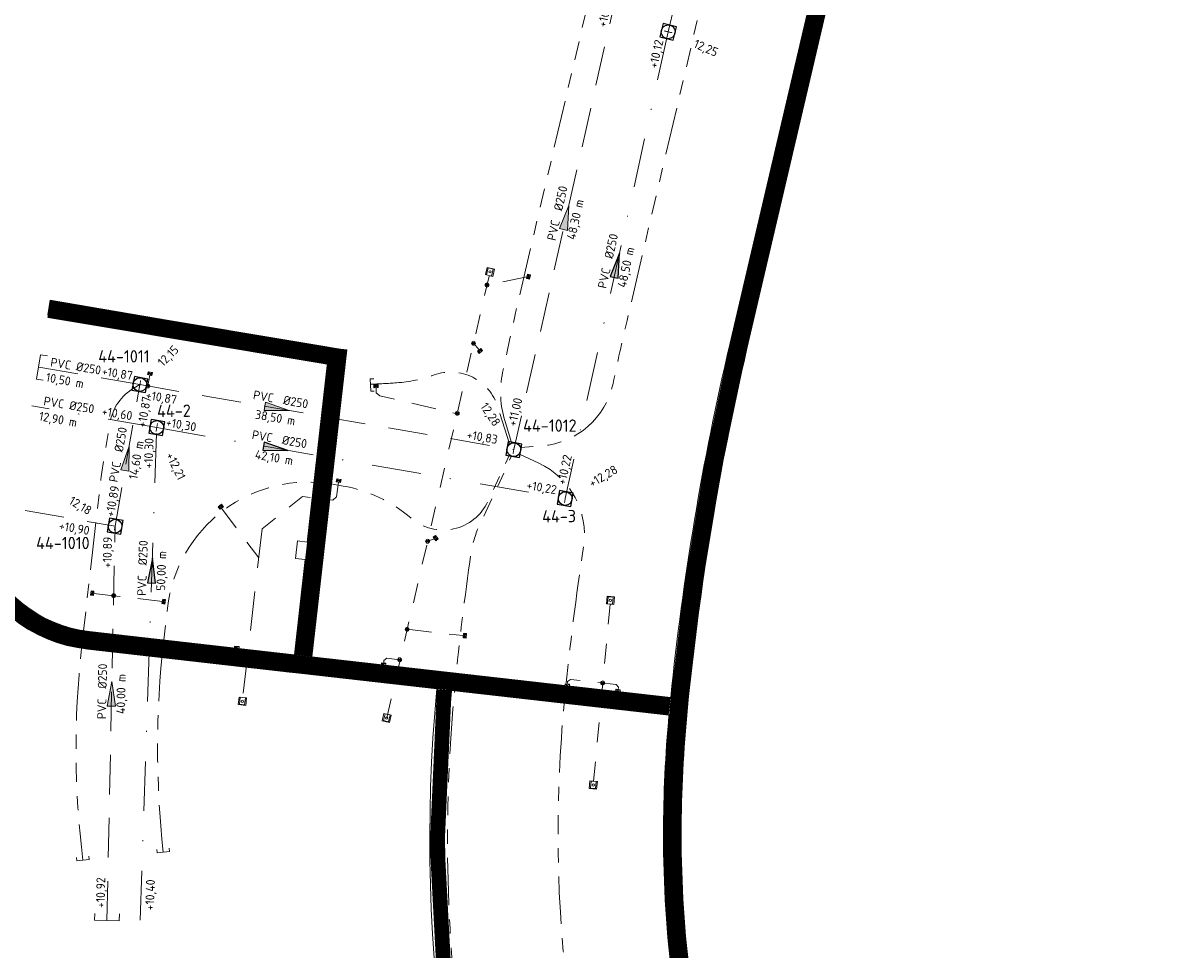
# Model space of a CAD drawing. Header units: metres. Extents: x 232906 to 233341, y 552983 to 553279.
# Tile 3 of 5: x 233018 to 233136, y 553089 to 553183. Entities that reach past the tile are written whole.
import ezdxf
from ezdxf.enums import TextEntityAlignment as Align

# ---------------------------------------------------------------- set-up
doc = ezdxf.new("R2010")
doc.units = ezdxf.units.M
for name, pattern in [('NLCS-HIDDEN', [4, 2, -2]), ('RI-DRAINAGE', [19.2, 6, -1.8, 1.8, -1.8, 2.4, -1.8, 1.8, -1.8]), ('RI-HWA_KOLKAANSLUITING', [4.3, 2.5, -1.8]), ('RI-HWA_PVC', [6.4, 4, -2.4]), ('RI-VWA_PVC', [11, 5, -3, 0, -3])]:
    doc.linetypes.add(name, pattern=pattern)
for name, color, linetype, lineweight in [('B-WE-KL-TRACE-A', 253, 'NLCS-HIDDEN', 35), ('B-WE-KL-TRACE-G', 251, 'Continuous', 18), ('B-WE-WH-DUIKER_PVC-GN', 150, 'NLCS-HIDDEN', 9)]:
    doc.layers.add(name, color=color, linetype=linetype, lineweight=lineweight)
for name, color, linetype, lineweight, true_color in [('B-WE-RI-DRAINAGE_DRAIN_PP_80-G', 3, 'RI-DRAINAGE', 9, 0x00ff00), ('B-WE-RI-DRAINAGE_HULPSTUK-G', 3, 'Continuous', 9, 0x00ff00), ('B-WE-RI-HWA_HULPSTUK-S', 7, 'Continuous', 9, 0x50b9f7), ('B-WE-RI-HWA_KOLK-S', 7, 'Continuous', 9, 0x50b9f7), ('B-WE-RI-HWA_KOLKAANSLUITING_PVC_125-G', 7, 'RI-HWA_KOLKAANSLUITING', 9, 0x50b9f7), ('B-WE-RI-HWA_PUTDEKSELHOOGTE-S', 7, 'Continuous', 9, 0x50b9f7), ('B-WE-RI-HWA_PUTNUMMER-S', 7, 'Continuous', 9, 0x50b9f7), ('B-WE-RI-HWA_STROOMRICHTING-S', 7, 'Continuous', 9, 0x50b9f7), ('B-WE-RI-HWA_TRANSPORTLEIDING_PVC_160-G', 7, 'RI-HWA_PVC', 9, 0x50b9f7), ('B-WE-RI-HWA_TRANSPORTLEIDING_PVC_250-G', 7, 'RI-HWA_PVC', 18, 0x50b9f7), ('B-WE-RI-HWA_TRANSPORTLEIDING_PVC_400-G', 7, 'RI-HWA_PVC', 9, 0x50b9f7), ('B-WE-RI-VWA_BOB-T18', 7, 'Continuous', 9, 0xff794d), ('B-WE-RI-VWA_PUTDEKSELHOOGTE-S', 7, 'Continuous', 9, 0xff794d), ('B-WE-RI-VWA_PUTNUMMER-S', 7, 'Continuous', 9, 0xff794d), ('B-WE-RI-VWA_RIOOLPUT_INSPECTIEPUT-S', 7, 'Continuous', 9, 0xff794d), ('B-WE-RI-VWA_TRANSPORTLEIDING_250-G', 7, 'RI-VWA_PVC', 9, 0xff794d), ('B-WE-RI-VWA_TRANSPORTLEIDING_315-G', 7, 'RI-VWA_PVC', 9, 0xff794d), ('N-WE-RI-HWA_KOLK-S', 7, 'Continuous', 9, 0x50b9f7), ('N-WE-RI-HWA_RIOOLPUT_INSPECTIEPU-S', 7, 'Continuous', 9, 0x50b9f7), ('N-WE-RI-HWA_UITSTROOMBAK-S', 7, 'Continuous', 9, 0x50b9f7), ('N-WE-RI-VWA_STROOMRICHTING-S', 7, 'Continuous', 25, 0xff794d)]:
    doc.layers.add(name, color=color, linetype=linetype, lineweight=lineweight, true_color=true_color)
doc.styles.add('NLCS-ISO', font='NLCS-ISO.ttf')

# ---------------------------------------------------------------- blocks, each defined once
blk = doc.blocks.new('SRI-PUTNUMMER-SO')
at = {"ltscale": 0.1, "style": 'NLCS-ISO'}
blk.add_attdef('PUTNR', text='', height=1.75, dxfattribs=at).set_placement((0, 3.52), align=Align.MIDDLE_CENTER)
blk = doc.blocks.new('SRI-BOB-SO')
at = {"ltscale": 0.1, "style": 'NLCS-ISO'}
blk.add_attdef('B.O.B.', text='', height=1.8, dxfattribs=at).set_placement((0.05, -0.02), align=Align.BOTTOM_CENTER)
blk = doc.blocks.new('SRI-HULP_EINDKAP-SO')
for p, q in [((0, -6.25), (0, 6.25)), ((0, 6.25), (3.46, 6.25)), ((0, -6.25), (3.46, -6.25))]:
    blk.add_line(p, q)
blk = doc.blocks.new('SRI-PUTDEKSELHOOGTE-SO')
at = {"ltscale": 0.1, "style": 'NLCS-ISO'}
blk.add_attdef('PUTHGT', text='', height=1.8, rotation=30, dxfattribs=at).set_placement((5.02, 2.93), align=Align.MIDDLE_LEFT)
blk = doc.blocks.new('*U10')
at = {"ltscale": 0.1}
blk.add_hatch(color=256, dxfattribs=at).paths.add_polyline_path([(2.5, 0), (-2.5, 0.83), (-2.5, -0.83)])
at = {"ltscale": 0.1, "flags": 128}
blk.add_lwpolyline([(2.5, 0), (-2.5, 0.83), (-2.5, -0.83)], close=True, dxfattribs=at)
at = {"ltscale": 0.1, "style": 'NLCS-ISO'}
for tag, p in [('BOBL', (-37.89, 0)), ('MAT', (-1, 0.5))]:
    blk.add_attdef(tag, text='', height=1.8, dxfattribs=at).set_placement(p, align=Align.BOTTOM_RIGHT)
for tag, p in [('DIA', (1, 0.5)), ('BOBR', (39.3, 0))]:
    blk.add_attdef(tag, text='', height=1.8, dxfattribs=at).set_placement(p, align=Align.BOTTOM_LEFT)
blk.add_attdef('JVA', text='', height=1.8, dxfattribs=at).set_placement((0, -1), align=Align.TOP_CENTER)
blk = doc.blocks.new('*U9')
at = {"ltscale": 0.1}
blk.add_hatch(color=256, dxfattribs=at).paths.add_polyline_path([(2.5, 0), (-2.5, 0.83), (-2.5, -0.83)])
at = {"ltscale": 0.1, "flags": 128}
blk.add_lwpolyline([(2.5, 0), (-2.5, 0.83), (-2.5, -0.83)], close=True, dxfattribs=at)
at = {"ltscale": 0.1, "style": 'NLCS-ISO'}
for tag, p in [('MAT', (-1, 0.5)), ('BOBL', (-20.34, -3.24))]:
    blk.add_attdef(tag, text='', height=1.8, dxfattribs=at).set_placement(p, align=Align.BOTTOM_RIGHT)
for tag, p in [('DIA', (1, 0.5)), ('BOBR', (38.92, 0))]:
    blk.add_attdef(tag, text='', height=1.8, dxfattribs=at).set_placement(p, align=Align.BOTTOM_LEFT)
blk.add_attdef('JVA', text='', height=1.8, dxfattribs=at).set_placement((0, -1), align=Align.TOP_CENTER)
blk = doc.blocks.new('*U11')
at = {"ltscale": 0.1}
blk.add_hatch(color=256, dxfattribs=at).paths.add_polyline_path([(2.5, 0), (-2.5, 0.83), (-2.5, -0.83)])
at = {"ltscale": 0.1, "flags": 128}
blk.add_lwpolyline([(2.5, 0), (-2.5, 0.83), (-2.5, -0.83)], close=True, dxfattribs=at)
at = {"ltscale": 0.1, "style": 'NLCS-ISO'}
for tag, p in [('BOBL', (-5.89, 0)), ('MAT', (-1, 0.5))]:
    blk.add_attdef(tag, text='', height=1.8, dxfattribs=at).set_placement(p, align=Align.BOTTOM_RIGHT)
for tag, p in [('DIA', (1, 0.5)), ('BOBR', (6.75, -3.24))]:
    blk.add_attdef(tag, text='', height=1.8, dxfattribs=at).set_placement(p, align=Align.BOTTOM_LEFT)
blk.add_attdef('JVA', text='', height=1.8, dxfattribs=at).set_placement((0, -1), align=Align.TOP_CENTER)
blk = doc.blocks.new('Eidbuis Taludbescherming')
for points in [[(-0.19, -0.38), (0.19, -0.38), (0.19, 0), (-0.19, 0)], [(-0.13, -0.36), (0.13, -0.36), (0.13, 0), (-0.13, 0)]]:
    blk.add_lwpolyline(points, close=True)
blk.add_circle((0, -0.19), 0.055)
blk = doc.blocks.new('N-SRI-KOLK_TRK-2030-SO')
blk.add_hatch(color=256).paths.add_polyline_path([(1.125, 1.5), (-1.125, 1.5), (-1.125, 0)])
blk.add_line((-1.125, 0), (1.125, 1.5))
at = {"flags": 128}
blk.add_lwpolyline([(-1.125, 0), (1.125, 0), (1.125, 1.5), (-1.125, 1.5)], close=True, dxfattribs=at)
blk = doc.blocks.new('*U15')
at = {"ltscale": 0.1}
blk.add_hatch(color=256, dxfattribs=at).paths.add_polyline_path([(2.5, 0), (-2.5, 0.83), (-2.5, -0.83)])
at = {"ltscale": 0.1, "flags": 128}
blk.add_lwpolyline([(2.5, 0), (-2.5, 0.83), (-2.5, -0.83)], close=True, dxfattribs=at)
at = {"ltscale": 0.1, "style": 'NLCS-ISO'}
for tag, p in [('BOBL', (-37.27, 0)), ('MAT', (-1, 0.5))]:
    blk.add_attdef(tag, text='', height=1.8, dxfattribs=at).set_placement(p, align=Align.BOTTOM_RIGHT)
for tag, p in [('DIA', (1, 0.5)), ('BOBR', (25.5, 0))]:
    blk.add_attdef(tag, text='', height=1.8, dxfattribs=at).set_placement(p, align=Align.BOTTOM_LEFT)
blk.add_attdef('JVA', text='', height=1.8, dxfattribs=at).set_placement((0, -1), align=Align.TOP_CENTER)
blk = doc.blocks.new('N-SRI-KOLK_TRK-2000-SO')
h = blk.add_hatch(color=256)
h.paths.add_polyline_path([(-1.125, 1.5), (-1.125, 0), (0, 0.75)])
h.paths.add_polyline_path([(1.125, 1.5), (0, 0.75), (1.125, 0)])
for p, q in [((-1.125, 0), (1.125, 1.5)), ((1.125, 0), (-1.125, 1.5))]:
    blk.add_line(p, q)
at = {"flags": 128}
blk.add_lwpolyline([(-1.125, 0), (1.125, 0), (1.125, 1.5), (-1.125, 1.5)], close=True, dxfattribs=at)
blk = doc.blocks.new('SRI-HULP_INLAAT_125MM-SO')
h = blk.add_hatch(color=256)
h.dxf.hatch_style = 1
h.paths.add_polyline_path([(-0.71, 0.71, 0.198912), (-1, 0, 0.198912), (-0.71, -0.71), (0, 0)])
h = blk.add_hatch(color=256)
h.dxf.hatch_style = 1
h.paths.add_polyline_path([(1, 0, 0.198912), (0.71, 0.71), (0, 0), (0.71, -0.71, 0.198912)])
for p, q in [((-0.71, 0.71), (0.71, -0.71)), ((-0.71, -0.71), (0.71, 0.71))]:
    blk.add_line(p, q)
blk.add_circle((0, 0), 1)
blk = doc.blocks.new('B-SRI-KOLK_STRAAT_450X300-SO')
for p, q in [((-1.125, 0), (1.125, 1.5)), ((1.125, 0), (-1.125, 1.5))]:
    blk.add_line(p, q)
at = {"flags": 128}
blk.add_lwpolyline([(-1.125, 0), (1.125, 0), (1.125, 1.5), (-1.125, 1.5)], close=True, dxfattribs=at)
blk = doc.blocks.new('*U18')
at = {"ltscale": 0.1}
blk.add_hatch(color=256, dxfattribs=at).paths.add_polyline_path([(2.5, 0), (-2.5, 0.83), (-2.5, -0.83)])
at = {"ltscale": 0.1, "flags": 128}
blk.add_lwpolyline([(2.5, 0), (-2.5, 0.83), (-2.5, -0.83)], close=True, dxfattribs=at)
at = {"ltscale": 0.1, "style": 'NLCS-ISO'}
for tag, p in [('BOBL', (-55.73, 0)), ('MAT', (-1, 0.5))]:
    blk.add_attdef(tag, text='', height=1.8, dxfattribs=at).set_placement(p, align=Align.BOTTOM_RIGHT)
for tag, p in [('DIA', (1, 0.5)), ('BOBR', (21.08, -3.24))]:
    blk.add_attdef(tag, text='', height=1.8, dxfattribs=at).set_placement(p, align=Align.BOTTOM_LEFT)
blk.add_attdef('JVA', text='', height=1.8, dxfattribs=at).set_placement((0, -1), align=Align.TOP_CENTER)
blk = doc.blocks.new('SRI-PUT_INSPECTIE-SO')
at = {"lineweight": -3, "flags": 128}
blk.add_lwpolyline([(-2, -2), (2, -2), (2, 2), (-2, 2)], close=True, dxfattribs=at)
at = {"lineweight": -3, "ltscale": 1.5}
blk.add_circle((0, 0), 2, dxfattribs=at)
at = {"ltscale": 0.1, "style": 'NLCS-ISO'}
blk.add_text('I', height=2.5, dxfattribs=at).set_placement((0, -0.01), align=Align.MIDDLE_CENTER)
blk = doc.blocks.new('*U29')
at = {"ltscale": 0.1}
blk.add_hatch(color=256, dxfattribs=at).paths.add_polyline_path([(2.5, 0), (-2.5, 0.83), (-2.5, -0.83)])
at = {"ltscale": 0.1, "flags": 128}
blk.add_lwpolyline([(2.5, 0), (-2.5, 0.83), (-2.5, -0.83)], close=True, dxfattribs=at)
at = {"ltscale": 0.1, "style": 'NLCS-ISO'}
for tag, p in [('BOBL', (-16.64, 0)), ('MAT', (-1, 0.5))]:
    blk.add_attdef(tag, text='', height=1.8, dxfattribs=at).set_placement(p, align=Align.BOTTOM_RIGHT)
for tag, p in [('DIA', (1, 0.5)), ('BOBR', (51.48, 0))]:
    blk.add_attdef(tag, text='', height=1.8, dxfattribs=at).set_placement(p, align=Align.BOTTOM_LEFT)
blk.add_attdef('JVA', text='', height=1.8, dxfattribs=at).set_placement((0, -1), align=Align.TOP_CENTER)
blk = doc.blocks.new('*U30')
at = {"ltscale": 0.1}
blk.add_hatch(color=256, dxfattribs=at).paths.add_polyline_path([(2.5, 0), (-2.5, 0.83), (-2.5, -0.83)])
at = {"ltscale": 0.1, "flags": 128}
blk.add_lwpolyline([(2.5, 0), (-2.5, 0.83), (-2.5, -0.83)], close=True, dxfattribs=at)
at = {"ltscale": 0.1, "style": 'NLCS-ISO'}
for tag, p in [('BOBL', (-39.73, 0)), ('MAT', (-1, 0.5))]:
    blk.add_attdef(tag, text='', height=1.8, dxfattribs=at).set_placement(p, align=Align.BOTTOM_RIGHT)
for tag, p in [('DIA', (1, 0.5)), ('BOBR', (40.68, 0))]:
    blk.add_attdef(tag, text='', height=1.8, dxfattribs=at).set_placement(p, align=Align.BOTTOM_LEFT)
blk.add_attdef('JVA', text='', height=1.8, dxfattribs=at).set_placement((0, -1), align=Align.TOP_CENTER)
blk = doc.blocks.new('*U27')
at = {"ltscale": 0.1}
blk.add_hatch(color=256, dxfattribs=at).paths.add_polyline_path([(2.5, 0), (-2.5, 0.83), (-2.5, -0.83)])
at = {"ltscale": 0.1, "flags": 128}
blk.add_lwpolyline([(2.5, 0), (-2.5, 0.83), (-2.5, -0.83)], close=True, dxfattribs=at)
at = {"ltscale": 0.1, "style": 'NLCS-ISO'}
for tag, p in [('MAT', (-1, 0.5)), ('BOBL', (-62.65, -3.24))]:
    blk.add_attdef(tag, text='', height=1.8, dxfattribs=at).set_placement(p, align=Align.BOTTOM_RIGHT)
for tag, p in [('DIA', (1, 0.5)), ('BOBR', (20.68, 0))]:
    blk.add_attdef(tag, text='', height=1.8, dxfattribs=at).set_placement(p, align=Align.BOTTOM_LEFT)
blk.add_attdef('JVA', text='', height=1.8, dxfattribs=at).set_placement((0, -1), align=Align.TOP_CENTER)

msp = doc.modelspace()

# ---------------------------------------------------------------- linework, layer by layer
at = {"layer": 'B-WE-KL-TRACE-A', "flags": 128}
for points, const_width in [([(233109.74, 553230.87), (233090.78, 553149.82, 0.032772), (233084.72, 553113.28, 0.024313), (233084.08, 553100.39, 0.032341), (233085.04, 553085.2, 0.007641), (233085.55, 553081.63, -0.135335), (233084.08, 553068.43, 0.19991), (233084.37, 553049.21, 0.028349), (233090.89, 553036.24, 0.003819), (233091.88, 553034.55, 0.386015), (233108.72, 553029.42, -0.104965), (233215.79, 553054.69, -0.000052), (233262.45, 553055.75), (233284.54, 553057.52)], 1.8), ([(232926.27, 553216.65), (232922.5, 553217.65), (232907.49, 553158.04), (232971.91, 553146.73, 0.368581), (232976.13, 553141.63), (233004.67, 553136.61, -0.272803), (233013.09, 553129.43, 0.289456), (233024.84, 553120.01, 0.289456)], 1.8), ([(233069.79, 552984.19), (233080.07, 552991.71), (233069.53, 553006.44), (233073.48, 553009.08, 0.362432), (233078.3, 553025.5, 0.012497), (233072.7, 553037.55, -0.122979), (233060.93, 553115, -0.122979)], 1.5)]:
    msp.add_lwpolyline(points, format="xyb", dxfattribs=dict(at, const_width=const_width))
at = {"layer": 'B-WE-KL-TRACE-A', "const_width": 1.8, "flags": 128}
for points in [[(233046.61, 553118.45), (233050.05, 553148.74), (233020.8, 553153.63)], [(233083.81, 553113.32), (233024.84, 553120.01)]]:
    msp.add_lwpolyline(points, dxfattribs=at)
at = {"layer": 'B-WE-KL-TRACE-G', "ltscale": 0.5, "flags": 128}
for points in [[(233013.94, 553129.72, 0.289038), (233024.94, 553120.9), (233045.72, 553118.55), (233046.81, 553128.2), (233045.83, 553128.31), (233046.03, 553130.1), (233047.01, 553129.98), (233049.08, 553148.2), (233020.69, 553153.04), (233020.94, 553154.52), (233049.25, 553149.69), (233051.04, 553149.49), (233047.5, 553118.34), (233083.91, 553114.22, -0.032021), (233089.9, 553150.02), (233108.86, 553231.07), (233110.61, 553230.66), (233091.65, 553149.61, 0.032772), (233085.62, 553113.19, 0.024313), (233084.98, 553100.39, 0.032341), (233085.93, 553085.31, 0.007641)], [(233013.94, 553129.72, 0.289038), (233024.94, 553120.9), (233045.72, 553118.55)], [(233072.01, 553037.26, -0.123032), (233060.18, 553115.1), (233024.74, 553119.11, -0.289038), (233012.24, 553129.13, 0.27242)], [(233045.51, 553116.76), (233024.74, 553119.11, -0.289038), (233012.24, 553129.13, 0.27242)], [(233084.14, 553085.08, -0.032341), (233083.18, 553100.39, -0.022536), (233083.74, 553112.43), (233061.67, 553114.93, 0.122941), (233073.38, 553037.86)]]:
    msp.add_lwpolyline(points, format="xyb", dxfattribs=at)
at = {"layer": 'B-WE-RI-DRAINAGE_DRAIN_PP_80-G', "ltscale": 0.8, "flags": 128}
for points in [[(233067.77, 553140.07), (233067.1, 553142.2, -0.127054), (233066.86, 553147.2, -0.006543), (233068.58, 553155.01), (233089.66, 553245.15, -0.245), (233092.37, 553248.3)], [(233124.15, 553219.69), (233107.81, 553223.51, 0.414214), (233094.11, 553215.01), (233079.48, 553152.46, 0.005551), (233078.06, 553146.08, -0.333342), (233070.85, 553139.75), (233068.71, 553139.58)], [(233053.44, 553145.99, 0.006672), (233056.09, 553146.14, 0.068134), (233059.91, 553146.94, -0.426321), (233066.37, 553143.72), (233067.54, 553139.96)], [(233030.05, 553145.96), (233029.44, 553145.61, 0.223795), (233027.02, 553142.1), (233026.19, 553137.08, 0.01303), (233026.01, 553135.79), (233024.13, 553119.18, 0.059446), (233024.27, 553097.71, 0.056702)], [(233068.58, 553138.89), (233070.53, 553137.99, -0.333344), (233075.07, 553129.53, 0.012929), (233073.18, 553114.43, 0.024313), (233072.48, 553100.41, 0.123803), (233087.78, 553039.18, 0.424973), (233094.7, 553037.22), (233095.88, 553037.91)], [(233032.42, 553098.52, -0.055778), (233032.45, 553119.85), (233032.84, 553123.29, -0.431724), (233049.62, 553135.86), (233050.66, 553135.67, -0.135024), (233057.57, 553132.41, 0.497269), (233065.36, 553134.1), (233067.52, 553138.77)], [(233069.84, 553022.46), (233074.52, 553025.01, 0.395557), (233076.66, 553031.51), (233073.65, 553037.98, -0.123933), (233062.03, 553115.53, -0.010929), (233063.64, 553128.79, -0.07307), (233064.47, 553131.58), (233067.74, 553138.65)]]:
    msp.add_lwpolyline(points, format="xyb", dxfattribs=at)
at = {"layer": 'B-WE-RI-HWA_KOLKAANSLUITING_PVC_125-G'}
for p, q in [((233031.04, 553146.93), (233030.85, 553145.83)), ((233038.34, 553133.43), (233042.1, 553128.37)), ((233059.95, 553130.3), (233059.24, 553130.07)), ((233027.38, 553124.54), (233025.36, 553124.77)), ((233032.33, 553123.97), (233027.38, 553124.54)), ((233057.17, 553121.13), (233062.86, 553120.49))]:
    msp.add_line(p, q, dxfattribs=at)
at = {"layer": 'B-WE-RI-HWA_KOLKAANSLUITING_PVC_125-G', "flags": 128}
for points in [[(233069.33, 553156.9), (233065.27, 553156.06)], [(233064.46, 553149.49), (233063.9, 553150.15)], [(233054.01, 553145.64), (233054.04, 553145.14), (233054.41, 553144.81), (233062.24, 553142.99)], [(233050.19, 553136.06), (233049.99, 553134.57), (233049.61, 553134.25), (233046.54, 553134.6), (233042.44, 553131.33)], [(233040.84, 553117.29), (233039.79, 553118.62), (233039.85, 553119.11)], [(233054.79, 553117.72), (233054.81, 553117.97), (233055.09, 553118.19), (233056.4, 553118.04)], [(233078.57, 553115), (233078.6, 553115.25), (233078.37, 553115.54), (233073.73, 553116.05), (233073.45, 553115.83), (233073.42, 553115.58)]]:
    msp.add_lwpolyline(points, dxfattribs=at)
at = {"layer": 'B-WE-RI-HWA_TRANSPORTLEIDING_PVC_160-G'}
for p, q in [((232980.58, 553139.83), (233027.53, 553131.59)), ((233042.44, 553131.33), (233040.49, 553114.21))]:
    msp.add_line(p, q, dxfattribs=at)
at = {"layer": 'B-WE-RI-HWA_TRANSPORTLEIDING_PVC_250-G'}
for p, q in [((233030.04, 553145.96), (233019.76, 553147.75)), ((233027.53, 553131.59), (233030.05, 553145.96)), ((233030.05, 553145.96), (233067.99, 553139.36)), ((233026.7, 553091.59), (233027.53, 553131.59))]:
    msp.add_line(p, q, dxfattribs=at)
at = {"layer": 'B-WE-RI-HWA_TRANSPORTLEIDING_PVC_400-G', "transparency": 33554687}
msp.add_line((233078.61, 553186.48), (233067.99, 553139.36), dxfattribs=at)
at = {"layer": 'B-WE-RI-VWA_TRANSPORTLEIDING_250-G'}
for p, q in [((233031.76, 553141.6), (233019.07, 553143.81)), ((233030.09, 553091.63), (233031.76, 553141.6)), ((233031.76, 553141.6), (233073.21, 553134.39))]:
    msp.add_line(p, q, dxfattribs=at)
at = {"layer": 'B-WE-RI-VWA_TRANSPORTLEIDING_315-G'}
for p, q in [((233094.77, 553229.23), (233083.66, 553181.75)), ((233083.66, 553181.75), (233073.21, 553134.39))]:
    msp.add_line(p, q, dxfattribs=at)
at = {"layer": 'B-WE-WH-DUIKER_PVC-GN'}
for p, q in [((233055.09, 553112.14), (233065.58, 553157.4)), ((233076.09, 553105.71), (233077.76, 553123.69))]:
    msp.add_line(p, q, dxfattribs=at)

# ---------------------------------------------------------------- block references
at = {"layer": 'B-WE-RI-DRAINAGE_HULPSTUK-G', "zscale": 0.5}
for p, xscale, yscale, rotation in [((233053.45, 553145.92), 0.09999999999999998, 0.09999999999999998, 2.104485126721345), ((233032.42, 553098.52), 0.1, 0.1, 95.94576390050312), ((233024.27, 553097.71), 0.1, 0.1, 95.94576390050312)]:
    msp.add_blockref('SRI-HULP_EINDKAP-SO', p, dxfattribs=dict(at, xscale=xscale, yscale=yscale, rotation=rotation))
at = {"layer": 'B-WE-RI-HWA_HULPSTUK-S', "xscale": 0.2, "yscale": 0.2, "zscale": 0.2}
for p in [(233065.27, 553156.06), (233063.9, 553150.15), (233030.85, 553145.83), (233062.25, 553143.05), (233059.24, 553130.07), (233027.38, 553124.54), (233057.17, 553121.13), (233056.4, 553118.04), (233077.02, 553115.69)]:
    msp.add_blockref('SRI-HULP_INLAAT_125MM-SO', p, dxfattribs=at)
at = {"layer": 'B-WE-RI-HWA_HULPSTUK-S', "xscale": 0.2000000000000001, "yscale": 0.2000000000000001}
for p, rotation in [((233019.76, 553147.75), 350.2746613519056), ((233026.7, 553091.59), 88.81504140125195)]:
    msp.add_blockref('SRI-HULP_EINDKAP-SO', p, dxfattribs=dict(at, rotation=rotation))
at = {"layer": 'B-WE-RI-HWA_KOLK-S', "xscale": 0.2, "yscale": 0.2, "zscale": 0.2, "rotation": 173.8659746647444}
for p in [(233073.43, 553115.59), (233078.57, 553115.02)]:
    msp.add_blockref('B-SRI-KOLK_STRAAT_450X300-SO', p, dxfattribs=at)
at = {"layer": 'B-WE-RI-HWA_PUTDEKSELHOOGTE-S', "xscale": 0.5, "yscale": 0.5, "rotation": 15.32398779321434}
msp.add_blockref('SRI-PUTDEKSELHOOGTE-SO', (233030.05, 553145.96), dxfattribs=at).add_auto_attribs({'PUTHGT': '12,15'})
at = {"layer": 'B-WE-RI-HWA_PUTDEKSELHOOGTE-S'}
ref = msp.add_blockref('SRI-PUTDEKSELHOOGTE-SO', (233067.99, 553139.36), dxfattribs=dict(at, xscale=-0.4999999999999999, yscale=0.5, rotation=333.7140428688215))
ref.add_attrib('PUTHGT', '12,28', dxfattribs={"layer": '0', "ltscale": 0.1, "height": 0.9, "rotation": 303.714, "style": 'NLCS-ISO'}).set_placement((233064.92, 553143.99), align=Align.MIDDLE_LEFT)
ref = msp.add_blockref('SRI-PUTDEKSELHOOGTE-SO', (233027.53, 553131.59), dxfattribs=dict(at, xscale=-0.5, yscale=0.5, rotation=359.2528166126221))
ref.add_attrib('PUTHGT', '12,18', dxfattribs={"layer": '0', "ltscale": 0.1, "height": 0.9, "rotation": 329.2528, "style": 'NLCS-ISO'}).set_placement((233022.99, 553134.3), align=Align.MIDDLE_LEFT)
at = {"layer": 'B-WE-RI-HWA_PUTNUMMER-S', "transparency": 33554687}
ref = msp.add_blockref('SRI-PUTNUMMER-SO', (233030.23, 553143.54), dxfattribs=dict(at, xscale=0.5, yscale=0.5, zscale=0.5))
ref.add_attrib('PUTNR', '44-1011', dxfattribs={"layer": '0', "ltscale": 0.1, "height": 1.25, "style": 'NLCS-ISO'}).set_placement((233028.43, 553148.83), align=Align.MIDDLE_CENTER)
ref = msp.add_blockref('SRI-PUTNUMMER-SO', (233073.44, 553136.51), dxfattribs=dict(at, xscale=0.5, yscale=0.5, zscale=0.5))
ref.add_attrib('PUTNR', '44-1012', dxfattribs={"layer": '0', "ltscale": 0.1, "height": 1.25, "style": 'NLCS-ISO'}).set_placement((233071.65, 553141.8), align=Align.MIDDLE_CENTER)
ref = msp.add_blockref('SRI-PUTNUMMER-SO', (233024.02, 553124.6), dxfattribs=dict(at, xscale=0.5, yscale=0.5, zscale=0.5))
ref.add_attrib('PUTNR', '44-1010', dxfattribs={"layer": '0', "ltscale": 0.1, "height": 1.25, "style": 'NLCS-ISO'}).set_placement((233022.23, 553129.89), align=Align.MIDDLE_CENTER)
at = {"layer": 'B-WE-RI-HWA_STROOMRICHTING-S', "xscale": 0.4999999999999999, "yscale": 0.4999999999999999, "zscale": 0.4999999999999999}
for name, p, rotation, values in [('*U10', (233073.3, 553162.92), 77.29795690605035, {'MAT': 'PVC', 'DIA': '%%c250', 'JVA': '48,30 m', 'BOBL': '+11,00', 'BOBR': '+10,78'}), ('*U11', (233028.74, 553138.47), 80.09052809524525, {'MAT': 'PVC', 'DIA': '%%c250', 'JVA': '14,60 m', 'BOBL': '+10,89', 'BOBR': '+10,87'}), ('*U9', (233043.95, 553143.54), 350.1216949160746, {'MAT': 'PVC', 'DIA': '%%c250', 'JVA': '38,50 m', 'BOBL': '+10,87', 'BOBR': '+10,83'}), ('*U18', (233011.63, 553134.38), 350.0429811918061, {'MAT': 'PVC', 'DIA': '%%c160', 'JVA': '47,70 m', 'BOBL': '+10,92', 'BOBR': '+10,90'}), ('*U15', (233027.18, 553114.59), 88.86245674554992, {'MAT': 'PVC', 'DIA': '%%c250', 'JVA': '40,00 m', 'BOBL': '+10,92', 'BOBR': '+10,89'})]:
    msp.add_blockref(name, p, dxfattribs=dict(at, rotation=rotation)).add_auto_attribs(values)
at = {"layer": 'B-WE-RI-HWA_STROOMRICHTING-S'}
ref = msp.add_blockref('SRI-BOB-SO', (233021.33, 553149.14), dxfattribs=dict(at, xscale=-0.5, yscale=0.5, rotation=170.5698122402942))
ref.add_attrib('B.O.B.', 'PVC %%C250', dxfattribs={"layer": '0', "ltscale": 0.1, "height": 0.9, "rotation": 350.5698, "style": 'NLCS-ISO'}).set_placement((233023.42, 553147.12), align=Align.BOTTOM_CENTER)
ref = msp.add_blockref('SRI-BOB-SO', (233019.95, 553146.06), dxfattribs=dict(at, xscale=0.4999999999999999, yscale=0.4999999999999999, rotation=349.6738601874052))
ref.add_attrib('B.O.B.', '10,50 m', dxfattribs={"layer": '0', "ltscale": 0.1, "height": 0.9, "rotation": 349.6739, "style": 'NLCS-ISO'}).set_placement((233022.31, 553145.67), align=Align.BOTTOM_CENTER)
ref = msp.add_blockref('SRI-BOB-SO', (233025.55, 553148.42), dxfattribs=dict(at, xscale=-0.5, yscale=0.5, rotation=170.5698122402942))
ref.add_attrib('B.O.B.', '+10,87', dxfattribs={"layer": '0', "ltscale": 0.1, "height": 0.9, "rotation": 350.5698, "style": 'NLCS-ISO'}).set_placement((233027.64, 553146.39), align=Align.BOTTOM_CENTER)
at = {"layer": 'B-WE-RI-VWA_BOB-T18'}
ref = msp.add_blockref('SRI-BOB-SO', (233020.64, 553145.21), dxfattribs=dict(at, xscale=-0.5, yscale=0.5, rotation=170.5698122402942))
ref.add_attrib('B.O.B.', 'PVC %%C250', dxfattribs={"layer": '0', "ltscale": 0.1, "height": 0.9, "rotation": 350.5698, "style": 'NLCS-ISO'}).set_placement((233022.73, 553143.18), align=Align.BOTTOM_CENTER)
ref = msp.add_blockref('SRI-BOB-SO', (233025.53, 553144.35), dxfattribs=dict(at, xscale=-0.5, yscale=0.5, rotation=170.5698122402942))
ref.add_attrib('B.O.B.', '+10,60', dxfattribs={"layer": '0', "ltscale": 0.1, "height": 0.9, "rotation": 350.5698, "style": 'NLCS-ISO'}).set_placement((233027.62, 553142.32), align=Align.BOTTOM_CENTER)
ref = msp.add_blockref('SRI-BOB-SO', (233019.26, 553142.12), dxfattribs=dict(at, xscale=0.4999999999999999, yscale=0.4999999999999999, rotation=349.6738601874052))
ref.add_attrib('B.O.B.', '12,90 m', dxfattribs={"layer": '0', "ltscale": 0.1, "height": 0.9, "rotation": 349.6739, "style": 'NLCS-ISO'}).set_placement((233021.62, 553141.73), align=Align.BOTTOM_CENTER)
at = {"layer": 'B-WE-RI-VWA_PUTDEKSELHOOGTE-S', "xscale": 0.5, "yscale": 0.5, "zscale": 0.5}
for p, rotation, values in [((233083.66, 553181.75), 306.7188271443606, {'PUTHGT': '12,25'}), ((233031.76, 553141.6), 266.1617630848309, {'PUTHGT': '+12,21'}), ((233073.21, 553134.39), 0.4692911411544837, {'PUTHGT': '+12,28'})]:
    msp.add_blockref('SRI-PUTDEKSELHOOGTE-SO', p, dxfattribs=dict(at, rotation=rotation)).add_auto_attribs(values)
at = {"layer": 'B-WE-RI-VWA_PUTNUMMER-S', "transparency": 33554687}
ref = msp.add_blockref('SRI-PUTNUMMER-SO', (233028.96, 553138.18), dxfattribs=dict(at, xscale=0.5, yscale=0.5, zscale=0.5, rotation=0.5622931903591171))
ref.add_attrib('PUTNR', '44-2', dxfattribs={"layer": '0', "ltscale": 0.1, "height": 1.25, "rotation": 0.5623, "style": 'NLCS-ISO'}).set_placement((233033.5, 553143.3), align=Align.MIDDLE_CENTER)
ref = msp.add_blockref('SRI-PUTNUMMER-SO', (233075.26, 553130.07), dxfattribs=dict(at, xscale=0.5, yscale=0.5, zscale=0.5, rotation=0.5622931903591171))
ref.add_attrib('PUTNR', '44-3', dxfattribs={"layer": '0', "ltscale": 0.1, "height": 1.25, "rotation": 0.5623, "style": 'NLCS-ISO'}).set_placement((233072.59, 553132.61), align=Align.MIDDLE_CENTER)
at = {"layer": 'B-WE-RI-VWA_RIOOLPUT_INSPECTIEPUT-S', "xscale": 0.35, "yscale": 0.35}
for p, rotation in [((233083.66, 553181.75), 76.70986816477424), ((233031.76, 553141.61), 349.9173318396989), ((233073.21, 553134.39), 349.9173318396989)]:
    msp.add_blockref('SRI-PUT_INSPECTIE-SO', p, dxfattribs=dict(at, rotation=rotation))
at = {"layer": 'N-WE-RI-HWA_KOLK-S'}
for name, p, xscale, yscale, zscale, rotation in [('N-SRI-KOLK_TRK-2000-SO', (233069.63, 553156.87), 0.2, 0.2, 0.2, 75.97298384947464), ('N-SRI-KOLK_TRK-2000-SO', (233064.66, 553149.26), 0.2, 0.2, 0.2, 40.49431018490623), ('N-SRI-KOLK_TRK-2000-SO', (233031.04, 553146.93), 0.2, 0.2, 0.2, 350.121836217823), ('N-SRI-KOLK_TRK-2000-SO', (233054.01, 553145.64), 0.2, 0.2, 0.2, 2.840014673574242), ('N-SRI-KOLK_TRK-2000-SO', (233050.19, 553136.06), 0.2, 0.2, 0.2, 350.1218362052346), ('N-SRI-KOLK_TRK-2000-SO', (233038.16, 553133.68), 0.2, 0.2, 0.2, 216.631763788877), ('N-SRI-KOLK_TRK-2000-SO', (233060.19, 553130.48), 0.2, 0.2, 0.2, 126.8612232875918), ('N-SRI-KOLK_TRK-2000-SO', (233025.36, 553124.77), 0.2, 0.2, 0.2, 83.46328897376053), ('N-SRI-KOLK_TRK-2000-SO', (233032.62, 553123.92), 0.2000000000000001, 0.2000000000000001, 0.2000000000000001, 81.18698639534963), ('N-SRI-KOLK_TRK-2000-SO', (233063.16, 553120.47), 0.2, 0.2, 0.2, 86.11564626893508), ('N-SRI-KOLK_TRK-2030-SO', (233039.85, 553119.11), 0.2, 0.2, 0.2, 353.5258475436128), ('N-SRI-KOLK_TRK-2030-SO', (233054.75, 553117.42), 0.2, 0.2, 0.2, 353.5258475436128)]:
    msp.add_blockref(name, p, dxfattribs=dict(at, xscale=xscale, yscale=yscale, zscale=zscale, rotation=rotation))
at = {"layer": 'N-WE-RI-HWA_RIOOLPUT_INSPECTIEPU-S', "xscale": 0.35, "yscale": 0.35, "rotation": 349.9173318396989}
for p in [(233030.05, 553145.96), (233067.99, 553139.36), (233027.53, 553131.59)]:
    msp.add_blockref('SRI-PUT_INSPECTIE-SO', p, dxfattribs=at)
at = {"layer": 'N-WE-RI-HWA_UITSTROOMBAK-S'}
for p, xscale, yscale, zscale, rotation in [((233065.49, 553157.03), 2, 2, 2, 166.9134683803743), ((233077.76, 553123.69), 2, 2, 2, 174.6835255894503), ((233040.49, 553114.21), 1.999999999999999, 1.999999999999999, 1.999999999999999, 353.5258475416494), ((233055.18, 553112.51), 1.999999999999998, 1.999999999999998, 1.999999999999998, 346.957078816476), ((233076.09, 553105.71), 1.999999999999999, 1.999999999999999, 1.999999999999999, 354.6835255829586)]:
    msp.add_blockref('Eidbuis Taludbescherming', p, dxfattribs=dict(at, xscale=xscale, yscale=yscale, zscale=zscale, rotation=rotation))
at = {"layer": 'N-WE-RI-VWA_STROOMRICHTING-S'}
for name, p, xscale, yscale, zscale, rotation, values in [('*U30', (233078.44, 553158.07), 0.4999999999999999, 0.4999999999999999, 0.4999999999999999, 77.55557468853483, {'MAT': 'PVC', 'DIA': '%%c250', 'JVA': '48,50 m', 'BOBL': '+10,22', 'BOBR': '+10,12'}), ('*U29', (233043.83, 553139.5), 0.4999999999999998, 0.4999999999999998, 0.4999999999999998, 350.1218362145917, {'MAT': 'PVC', 'DIA': '%%c250', 'JVA': '42,10 m', 'BOBL': '+10,30', 'BOBR': '+10,22'}), ('*U27', (233031.27, 553127.09), 0.4999999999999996, 0.4999999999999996, 0.4999999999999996, 88.09534391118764, {'MAT': 'PVC', 'DIA': '%%c250', 'JVA': '50,00 m', 'BOBL': '+10,40', 'BOBR': '+10,30'})]:
    msp.add_blockref(name, p, dxfattribs=dict(at, xscale=xscale, yscale=yscale, zscale=zscale, rotation=rotation)).add_auto_attribs(values)

doc.saveas('drawing.dxf')
